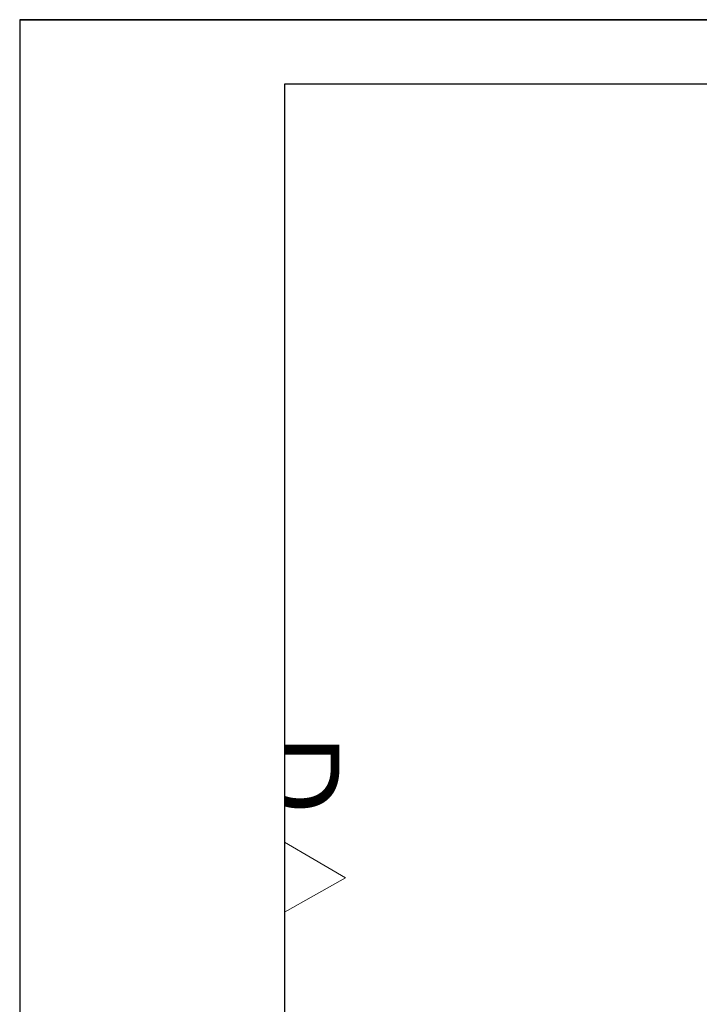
# Model space of a CAD drawing. Header units: inches. Extents: x -515158 to -470211, y -1887 to 84268.
# Tile 11 of 102: x -509451 to -506242, y 13976 to 18625. Entities that reach past the tile are written whole.
import ezdxf

# ---------------------------------------------------------------- set-up
doc = ezdxf.new("R2010")
doc.units = ezdxf.units.IN
doc.header["$MEASUREMENT"] = 0
doc.set_wipeout_variables(frame=1)
doc.linetypes.add('Dashed', pattern=[564.444447, 282.222223, -282.222223])
for name, color, linetype, lineweight in [('#podkład', 252, 'Continuous', 9), ('INWENT OPISY_Nr_Pióra__21', 252, 'Continuous', 9), ('INWENT OPISY_Nr_Pióra__41', 252, 'Continuous', 15)]:
    doc.layers.add(name, color=color, linetype=linetype, lineweight=lineweight)
doc.layers.add('_TABELA', color=7, linetype='Continuous')
doc.styles.add('GENERATED_STYLE_7', font='txt')

# ---------------------------------------------------------------- blocks, each defined once
blk = doc.blocks.new('parter')
at = {"layer": 'INWENT OPISY_Nr_Pióra__41', "color": 252, "linetype": 'Continuous'}
for p, q in [((-507912.1, 46702.6), (-508348.3, 46958.3)), ((-508348.3, 46458.3), (-508348.3, 46958.3)), ((-508348.3, 46458.3), (-507912.1, 46702.6))]:
    blk.add_line(p, q, dxfattribs=at)
at = {"layer": 'INWENT OPISY_Nr_Pióra__41', "color": 252, "linetype": 'Dashed'}
blk.add_line((-508448.3, 46702.6), (-508448.3, 45602.6), dxfattribs=at)
at = {"layer": 'INWENT OPISY_Nr_Pióra__21', "color": 252, "linetype": 'Continuous', "style": 'GENERATED_STYLE_7'}
blk.add_text('D', height=380, rotation=270, dxfattribs=at).set_placement((-508321.3, 47373.6))

msp = doc.modelspace()

# ---------------------------------------------------------------- block references
at = {"layer": '#podkład'}
msp.add_blockref('parter', (0, -32129.9), dxfattribs=at)

# ---------------------------------------------------------------- next in the draw order: wipeouts: each hides what was drawn before it
msp.add_wipeout([(-509451, 18625.2), (-508201, 18320.2), (-508201, 4080.2), (-509451, 3775.2)])

# ---------------------------------------------------------------- next in the draw order: wipeouts: each hides what was drawn before it
msp.add_wipeout([(-509451, 3775.2), (-508201, 4080.2), (-488751, 4080.2), (-488751, 18320.2), (-488451, 18625.2), (-488451, 3775.2)])

# ---------------------------------------------------------------- next in the draw order: linework, layer by layer
at = {"layer": '_TABELA', "color": 7}
msp.add_lwpolyline([(-509451, 18625.2), (-488451, 18625.2), (-509451, 18625.2), (-509451, 3775.2), (-488451, 3775.2), (-488451, 18625.2)], dxfattribs=at)
msp.add_lwpolyline([(-488751, 18320.2), (-508201, 18320.2), (-508201, 4080.2), (-488751, 4080.2)], close=True, dxfattribs=at)

doc.saveas('drawing.dxf')
